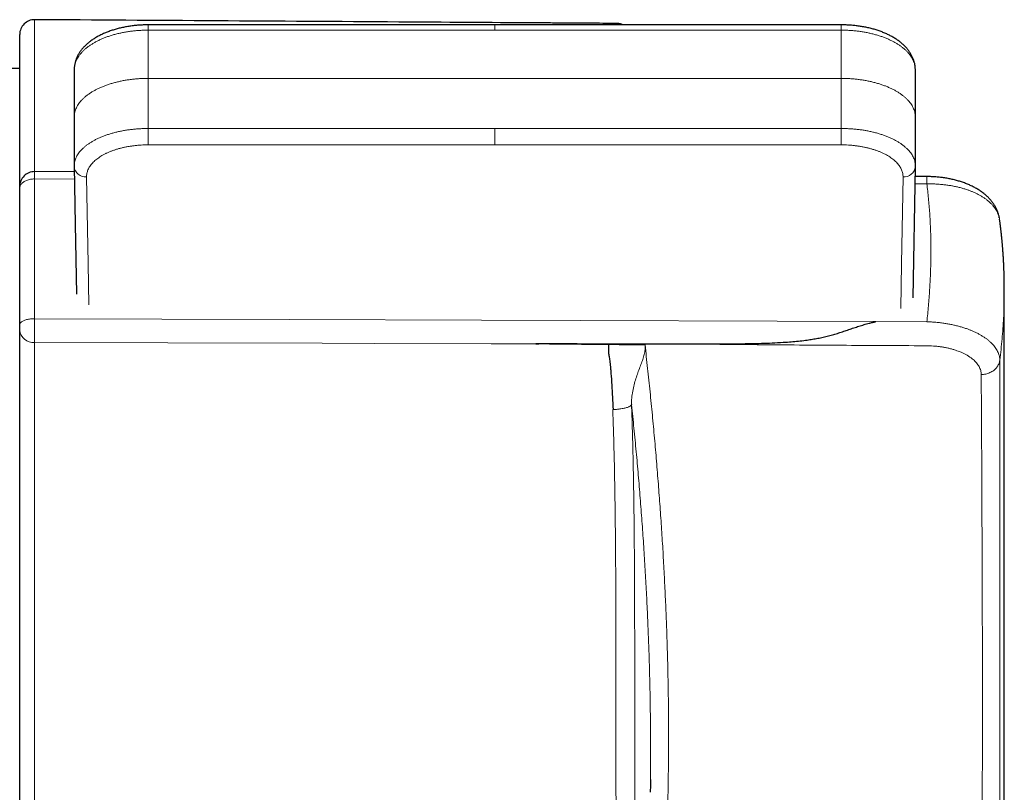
# Model space of a CAD drawing. Header units: millimetres. Extents: x 8 to 735, y 12 to 450.
# Tile 54 of 67: x 471 to 511, y 392 to 423. Entities that reach past the tile are written whole.
import ezdxf

# ---------------------------------------------------------------- set-up
doc = ezdxf.new("R2010")
doc.units = ezdxf.units.MM

msp = doc.modelspace()

# ---------------------------------------------------------------- linework, layer by layer
at = {"color": 7, "linetype": 'Continuous', "lineweight": 30}
for p, q in [((495.256, 422.995), (495.256, 422.995)), ((490.341, 422.936), (476.297, 422.936)), ((504.384, 422.936), (490.341, 422.936)), ((471.089, 421.174), (470.25, 421.174)), ((473.301, 416.977), (471.692, 416.986)), ((473.297, 417.212), (473.297, 417.193)), ((507.294, 411.873), (507.384, 417.192)), ((507.849, 416.787), (507.377, 416.79)), ((471.089, 410.772), (471.089, 416.323)), ((471.089, 415.834), (471.089, 415.833)), ((510.988, 412.224), (510.988, 412.222)), ((510.989, 386.823), (510.989, 412.222)), ((494.945, 409.999), (492.011, 410.006)), ((495.882, 407.549), (495.883, 407.534)), ((495.882, 407.545), (495.883, 407.534))]:
    msp.add_line(p, q, dxfattribs=at)
at = {"color": 252, "linetype": 'Continuous', "lineweight": 0}
for p, q in [((476.297, 422.723), (476.297, 422.936)), ((490.341, 422.723), (476.297, 422.723)), ((490.341, 422.723), (490.341, 422.936)), ((504.384, 422.723), (490.341, 422.723)), ((504.384, 422.936), (504.384, 422.723)), ((476.297, 420.767), (504.384, 420.767)), ((476.297, 418.073), (476.297, 418.736)), ((476.297, 418.736), (490.341, 418.736)), ((490.341, 418.073), (490.341, 418.736)), ((490.341, 418.736), (504.384, 418.736)), ((504.384, 418.736), (504.384, 418.073)), ((490.341, 418.073), (476.297, 418.073)), ((504.384, 418.073), (490.341, 418.073)), ((473.306, 416.682), (471.694, 416.691)), ((507.851, 416.491), (507.372, 416.494)), ((505.784, 410.905), (507.851, 410.901))]:
    msp.add_line(p, q, dxfattribs=at)
at = {"color": 7, "linetype": 'Continuous', "lineweight": 30, "flags": 128}
msp.add_lwpolyline([(473.297, 417.192), (473.337, 414.851), (473.385, 412.025)], dxfattribs=at)
at = {"color": 252, "linetype": 'Continuous', "lineweight": 0, "flags": 128}
for points in [[(471.089, 416.323), (471.09, 416.349), (471.095, 416.375), (471.103, 416.401), (471.113, 416.427), (471.127, 416.452), (471.144, 416.476), (471.163, 416.5), (471.185, 416.523), (471.21, 416.544), (471.237, 416.565), (471.266, 416.584), (471.298, 416.602), (471.332, 416.619), (471.367, 416.633), (471.404, 416.647), (471.443, 416.659), (471.483, 416.668), (471.524, 416.677), (471.566, 416.683), (471.608, 416.688), (471.651, 416.69), (471.694, 416.691)], [(473.797, 416.772), (473.857, 413.255), (473.885, 411.581)], [(506.794, 411.434), (506.824, 413.255), (506.884, 416.772)], [(471.694, 411.026), (471.651, 411.026), (471.608, 411.024), (471.566, 411.021), (471.524, 411.017), (471.483, 411.011), (471.443, 411.004), (471.404, 410.996), (471.367, 410.987), (471.332, 410.976), (471.298, 410.965), (471.266, 410.953), (471.237, 410.939), (471.21, 410.925), (471.185, 410.91), (471.163, 410.894), (471.144, 410.878), (471.127, 410.861), (471.113, 410.844), (471.103, 410.826), (471.095, 410.808), (471.09, 410.79), (471.089, 410.772)], [(505.784, 410.905), (489.797, 410.961), (482.005, 410.989), (471.694, 411.026)], [(492.011, 410.006), (490.201, 410.011), (485.479, 410.024), (483.344, 410.029), (477.096, 410.046), (471.689, 410.061)]]:
    msp.add_lwpolyline(points, dxfattribs=at)
at = {"color": 7, "linetype": 'Continuous', "lineweight": 30}
for centre, start, end in [((471.689, 422.547), 89.6209, 179.9989), ((471.689, 416.386), 89.7015, 180)]:
    msp.add_arc(centre, 0.6, start, end, dxfattribs=at)
at = {"color": 252, "linetype": 'Continuous', "lineweight": 0}
for centre, radius, start, end in [((473.762, 417.238), 0.467, 185.5628, 274.3336), ((506.919, 417.238), 0.467, 265.6664, 354.4376), ((471.643, 410.616), 0.557, 185.3846, 274.728)]:
    msp.add_arc(centre, radius, start, end, dxfattribs=at)
msp.add_ellipse((471.689, 398.316), major_axis=(0.003, 29.929), ratio=0.000149, start_param=5.150988, end_param=5.373424, dxfattribs=at)
for points, knots in [([(471.693, 423.146), (471.693, 423.147), (471.693, 423.148), (471.692, 423.14), (471.692, 423.121), (471.692, 423.093), (471.692, 423.056), (471.692, 423.014), (471.692, 422.965), (471.692, 422.907), (471.692, 422.842), (471.692, 422.772), (471.692, 422.695), (471.692, 422.611), (471.692, 422.52), (471.692, 422.422), (471.691, 422.317), (471.691, 422.205), (471.691, 422.086), (471.691, 421.961), (471.691, 421.829), (471.691, 421.69), (471.691, 421.544), (471.691, 421.391), (471.691, 421.23), (471.691, 421.063), (471.691, 420.871), (471.691, 420.652), (471.691, 420.405), (471.69, 420.151), (471.69, 419.892), (471.69, 419.629), (471.69, 419.369), (471.69, 419.112), (471.69, 418.86), (471.69, 418.609), (471.69, 418.361), (471.69, 418.118), (471.69, 417.881), (471.69, 417.669), (471.69, 417.48), (471.69, 417.315), (471.69, 417.172), (471.69, 417.062), (471.69, 417.006), (471.69, 416.986)], [0, 0, 0, 0, 0.0075208, 0.033909, 0.0602972, 0.0866797, 0.1093098, 0.1319453, 0.1545825, 0.1772179, 0.199848, 0.2213924, 0.2429398, 0.2644872, 0.2860315, 0.3076753, 0.3293223, 0.3509693, 0.3726132, 0.3941575, 0.4157049, 0.4372522, 0.4587964, 0.4804416, 0.5020899, 0.5237387, 0.5453846, 0.5741115, 0.6028402, 0.6315737, 0.6603113, 0.6890493, 0.7177825, 0.7453378, 0.7728978, 0.8004585, 0.8280165, 0.8555703, 0.8831203, 0.9106697, 0.9319646, 0.9532607, 0.9745542, 0.9905363, 1, 1, 1, 1]), ([(495.256, 422.995), (495.256, 422.995), (495.256, 422.997), (495.256, 422.989), (495.256, 422.972), (495.255, 422.954), (495.255, 422.939), (495.255, 422.936)], [0, 0, 0, 0, 0.057575, 0.361161, 0.664682, 0.925072, 1, 1, 1, 1]), ([(476.297, 422.723), (476.24, 422.723), (476.127, 422.722), (475.956, 422.713), (475.786, 422.7), (475.619, 422.682), (475.456, 422.659), (475.297, 422.632), (475.14, 422.599), (474.986, 422.562), (474.834, 422.519), (474.688, 422.473), (474.549, 422.422), (474.416, 422.368), (474.288, 422.309), (474.165, 422.246), (474.048, 422.179), (473.939, 422.109), (473.839, 422.037), (473.747, 421.962), (473.663, 421.884), (473.585, 421.802), (473.516, 421.718), (473.457, 421.632), (473.407, 421.546), (473.366, 421.459), (473.335, 421.37), (473.312, 421.28), (473.299, 421.192), (473.298, 421.135), (473.298, 421.109)], [0, 0, 0, 0, 0.03613, 0.07226, 0.108868, 0.145476, 0.180745, 0.216041, 0.25131, 0.287605, 0.32393, 0.360225, 0.395539, 0.43088, 0.466194, 0.502537, 0.538909, 0.575251, 0.610587, 0.645951, 0.681287, 0.717651, 0.754046, 0.790411, 0.825742, 0.861101, 0.896433, 0.932791, 0.969179, 1, 1, 1, 1]), ([(476.297, 422.723), (476.297, 422.563), (476.297, 422.243), (476.297, 421.756), (476.297, 421.265), (476.297, 420.933), (476.297, 420.767)], [0, 0, 0, 0, 0.249883, 0.499766, 0.749883, 1, 1, 1, 1]), ([(504.384, 420.767), (504.384, 420.933), (504.384, 421.264), (504.384, 421.755), (504.384, 422.242), (504.384, 422.563), (504.384, 422.723)], [0, 0, 0, 0, 0.249883, 0.499766, 0.749883, 1, 1, 1, 1]), ([(507.384, 421.109), (507.383, 421.135), (507.382, 421.191), (507.369, 421.277), (507.347, 421.367), (507.315, 421.457), (507.275, 421.545), (507.225, 421.631), (507.166, 421.716), (507.098, 421.8), (507.021, 421.881), (506.936, 421.96), (506.843, 422.036), (506.743, 422.108), (506.635, 422.178), (506.519, 422.244), (506.397, 422.307), (506.268, 422.366), (506.134, 422.421), (505.994, 422.472), (505.849, 422.519), (505.7, 422.561), (505.546, 422.598), (505.388, 422.631), (505.227, 422.659), (505.063, 422.682), (504.896, 422.7), (504.727, 422.713), (504.556, 422.722), (504.441, 422.723), (504.384, 422.723)], [0, 0, 0, 0, 0.030238, 0.066111, 0.10204, 0.13797, 0.173842, 0.209601, 0.245366, 0.281243, 0.317178, 0.353113, 0.388991, 0.424755, 0.460498, 0.496353, 0.532266, 0.568179, 0.604034, 0.639777, 0.675473, 0.711283, 0.747149, 0.783016, 0.818825, 0.854521, 0.890861, 0.927261, 0.96366, 1, 1, 1, 1]), ([(473.298, 419.2), (473.298, 419.224), (473.299, 419.277), (473.311, 419.359), (473.333, 419.447), (473.364, 419.534), (473.405, 419.62), (473.456, 419.705), (473.514, 419.787), (473.581, 419.867), (473.656, 419.945), (473.741, 420.022), (473.835, 420.097), (473.936, 420.168), (474.043, 420.235), (474.157, 420.299), (474.278, 420.36), (474.406, 420.418), (474.542, 420.472), (474.682, 420.522), (474.827, 420.567), (474.974, 420.607), (475.126, 420.644), (475.284, 420.676), (475.447, 420.704), (475.613, 420.727), (475.781, 420.745), (475.951, 420.757), (476.123, 420.766), (476.239, 420.767), (476.297, 420.767)], [0, 0, 0, 0, 0.0297379, 0.0650386, 0.1003121, 0.1366102, 0.1729379, 0.209236, 0.2445096, 0.2798103, 0.3150838, 0.3513819, 0.3877096, 0.4240077, 0.4592812, 0.4945819, 0.5298554, 0.5661535, 0.6024812, 0.6387793, 0.6740529, 0.7093535, 0.7446271, 0.7809252, 0.8172529, 0.853551, 0.8899203, 0.9262896, 0.9631448, 1, 1, 1, 1]), ([(476.297, 420.767), (476.297, 420.601), (476.297, 420.267), (476.297, 419.762), (476.297, 419.252), (476.297, 418.908), (476.297, 418.736)], [0, 0, 0, 0, 0.249883, 0.499766, 0.749883, 1, 1, 1, 1]), ([(504.384, 418.736), (504.384, 418.908), (504.384, 419.251), (504.384, 419.761), (504.384, 420.267), (504.384, 420.6), (504.384, 420.767)], [0, 0, 0, 0, 0.249883, 0.499766, 0.749883, 1, 1, 1, 1]), ([(504.384, 420.767), (504.442, 420.767), (504.557, 420.766), (504.729, 420.758), (504.899, 420.745), (505.067, 420.727), (505.231, 420.704), (505.392, 420.677), (505.549, 420.645), (505.703, 420.608), (505.853, 420.567), (505.997, 420.522), (506.137, 420.473), (506.271, 420.419), (506.399, 420.362), (506.521, 420.301), (506.636, 420.236), (506.744, 420.169), (506.844, 420.098), (506.937, 420.024), (507.022, 419.948), (507.098, 419.869), (507.166, 419.788), (507.225, 419.706), (507.275, 419.622), (507.315, 419.536), (507.347, 419.449), (507.369, 419.362), (507.382, 419.278), (507.383, 419.224), (507.383, 419.2)], [0, 0, 0, 0, 0.036582, 0.073225, 0.109868, 0.146451, 0.182151, 0.217964, 0.253834, 0.289704, 0.325517, 0.361217, 0.396917, 0.43273, 0.4686, 0.50447, 0.540283, 0.575983, 0.611683, 0.647496, 0.683366, 0.719236, 0.755049, 0.790749, 0.826449, 0.862262, 0.898132, 0.934002, 0.969815, 1, 1, 1, 1]), ([(473.298, 417.212), (473.298, 417.236), (473.299, 417.289), (473.312, 417.37), (473.334, 417.455), (473.366, 417.54), (473.406, 417.623), (473.456, 417.705), (473.515, 417.785), (473.583, 417.864), (473.66, 417.94), (473.745, 418.015), (473.838, 418.086), (473.938, 418.155), (474.047, 418.221), (474.162, 418.284), (474.284, 418.343), (474.413, 418.399), (474.547, 418.451), (474.687, 418.499), (474.832, 418.543), (474.981, 418.583), (475.135, 418.618), (475.293, 418.649), (475.454, 418.676), (475.618, 418.698), (475.785, 418.715), (475.955, 418.727), (476.125, 418.735), (476.24, 418.736), (476.297, 418.736)], [0, 0, 0, 0, 0.03024, 0.066112, 0.102042, 0.137971, 0.173843, 0.209602, 0.245367, 0.281244, 0.317179, 0.353114, 0.388992, 0.424756, 0.460499, 0.496354, 0.532267, 0.56818, 0.604035, 0.639777, 0.675474, 0.711283, 0.74715, 0.783016, 0.818825, 0.854522, 0.890861, 0.927261, 0.96366, 1, 1, 1, 1]), ([(504.384, 418.736), (504.441, 418.736), (504.554, 418.735), (504.725, 418.727), (504.895, 418.715), (505.062, 418.698), (505.225, 418.676), (505.384, 418.65), (505.541, 418.619), (505.695, 418.584), (505.847, 418.544), (505.993, 418.5), (506.132, 418.452), (506.265, 418.401), (506.393, 418.345), (506.516, 418.286), (506.633, 418.222), (506.742, 418.156), (506.842, 418.087), (506.934, 418.017), (507.019, 417.943), (507.096, 417.866), (507.165, 417.786), (507.224, 417.705), (507.274, 417.624), (507.315, 417.542), (507.346, 417.458), (507.369, 417.373), (507.382, 417.29), (507.383, 417.237), (507.384, 417.212)], [0, 0, 0, 0, 0.036127, 0.072255, 0.108859, 0.145464, 0.18073, 0.216023, 0.251289, 0.287582, 0.323904, 0.360196, 0.395507, 0.430845, 0.466156, 0.502496, 0.538865, 0.575205, 0.610538, 0.645898, 0.681231, 0.717593, 0.753985, 0.790346, 0.825675, 0.861031, 0.89636, 0.932715, 0.9691, 1, 1, 1, 1]), ([(476.297, 418.073), (476.25, 418.073), (476.155, 418.072), (476.013, 418.065), (475.871, 418.055), (475.732, 418.04), (475.596, 418.022), (475.464, 418), (475.333, 417.974), (475.204, 417.944), (475.078, 417.91), (474.956, 417.873), (474.84, 417.832), (474.73, 417.789), (474.623, 417.742), (474.521, 417.692), (474.423, 417.638), (474.332, 417.582), (474.249, 417.524), (474.172, 417.464), (474.102, 417.402), (474.037, 417.337), (473.98, 417.27), (473.93, 417.201), (473.889, 417.132), (473.855, 417.063), (473.828, 416.992), (473.81, 416.919), (473.798, 416.846), (473.797, 416.797), (473.797, 416.772)], [0, 0, 0, 0, 0.035923, 0.071847, 0.108245, 0.144644, 0.179712, 0.214808, 0.249877, 0.285967, 0.322086, 0.358176, 0.393294, 0.428439, 0.463557, 0.499699, 0.53587, 0.572011, 0.607157, 0.642329, 0.677475, 0.713643, 0.749841, 0.78601, 0.821155, 0.856327, 0.891473, 0.927639, 0.963834, 1, 1, 1, 1]), ([(506.884, 416.772), (506.884, 416.796), (506.883, 416.844), (506.872, 416.915), (506.854, 416.987), (506.828, 417.059), (506.794, 417.13), (506.752, 417.2), (506.703, 417.268), (506.647, 417.333), (506.584, 417.398), (506.513, 417.461), (506.435, 417.523), (506.35, 417.581), (506.261, 417.637), (506.166, 417.689), (506.065, 417.739), (505.958, 417.787), (505.844, 417.831), (505.727, 417.872), (505.607, 417.909), (505.484, 417.942), (505.357, 417.972), (505.225, 417.999), (505.089, 418.022), (504.951, 418.04), (504.812, 418.055), (504.671, 418.065), (504.528, 418.072), (504.432, 418.073), (504.384, 418.073)], [0, 0, 0, 0, 0.035146, 0.070318, 0.105464, 0.141629, 0.177825, 0.21399, 0.249136, 0.284309, 0.319455, 0.355623, 0.391821, 0.427989, 0.463107, 0.498253, 0.533371, 0.569512, 0.605683, 0.641824, 0.676893, 0.711988, 0.747057, 0.783147, 0.819266, 0.855356, 0.89128, 0.927203, 0.963601, 1, 1, 1, 1]), ([(471.692, 416.985), (471.692, 416.986), (471.692, 416.987), (471.692, 416.981), (471.693, 416.967), (471.693, 416.942), (471.693, 416.908), (471.694, 416.865), (471.694, 416.815), (471.694, 416.757), (471.694, 416.713), (471.694, 416.691)], [0, 0, 0, 0, 0.011158, 0.13501, 0.258467, 0.381924, 0.505775, 0.629232, 0.75269, 0.876542, 1, 1, 1, 1]), ([(507.849, 416.785), (507.849, 416.786), (507.849, 416.786), (507.85, 416.775), (507.85, 416.753), (507.85, 416.719), (507.851, 416.676), (507.851, 416.623), (507.851, 416.562), (507.851, 416.514), (507.851, 416.491)], [0, 0, 0, 0, 0.071888, 0.204475, 0.337062, 0.46965, 0.602237, 0.734825, 0.867412, 1, 1, 1, 1]), ([(507.851, 416.492), (507.874, 416.297), (507.919, 415.907), (507.967, 415.308), (508, 414.7), (508.015, 414.082), (508.015, 413.457), (507.998, 412.828), (507.966, 412.193), (507.918, 411.551), (507.873, 411.118), (507.851, 410.901)], [0, 0, 0, 0, 0.1122485, 0.2243086, 0.3362346, 0.4480809, 0.5599021, 0.6697549, 0.7796879, 0.8897524, 1, 1, 1, 1]), ([(507.851, 416.491), (507.912, 416.492), (508.034, 416.492), (508.218, 416.486), (508.401, 416.473), (508.576, 416.455), (508.741, 416.432), (508.896, 416.406), (509.05, 416.374), (509.201, 416.338), (509.349, 416.296), (509.483, 416.253), (509.603, 416.209), (509.718, 416.163), (509.835, 416.11), (509.954, 416.051), (510.067, 415.987), (510.174, 415.919), (510.274, 415.847), (510.366, 415.773), (510.449, 415.696), (510.523, 415.618), (510.59, 415.537), (510.648, 415.453), (510.698, 415.366), (510.738, 415.279), (510.768, 415.194), (510.788, 415.119), (510.794, 415.073), (510.796, 415.054)], [0, 0, 0, 0, 0.041383, 0.082767, 0.124786, 0.166806, 0.203949, 0.24112, 0.278264, 0.316475, 0.354718, 0.39293, 0.423571, 0.454276, 0.491377, 0.528507, 0.565609, 0.603781, 0.641984, 0.680156, 0.71723, 0.754333, 0.791407, 0.829544, 0.867712, 0.905849, 0.941514, 0.977179, 1, 1, 1, 1]), ([(510.988, 412.222), (510.988, 412.11), (510.987, 411.861), (510.977, 411.47), (510.959, 411.051), (510.933, 410.628), (510.899, 410.202), (510.857, 409.773), (510.823, 409.484), (510.806, 409.34)], [0, 0, 0, 0, 0.1196316, 0.2659701, 0.4124236, 0.5590229, 0.7057984, 0.8527807, 1, 1, 1, 1]), ([(471.694, 411.026), (471.694, 411.007), (471.694, 410.961), (471.694, 410.886), (471.694, 410.801), (471.693, 410.715), (471.693, 410.629), (471.693, 410.544), (471.692, 410.461), (471.692, 410.381), (471.692, 410.305), (471.691, 410.234), (471.691, 410.169), (471.69, 410.11), (471.69, 410.077), (471.689, 410.061)], [0, 0, 0, 0, 0.05825, 0.136644, 0.215288, 0.293682, 0.372078, 0.450724, 0.52912, 0.607517, 0.686164, 0.764561, 0.842958, 0.921604, 1, 1, 1, 1]), ([(507.851, 410.9), (507.851, 410.9), (507.912, 410.898), (508.036, 410.893), (508.22, 410.88), (508.402, 410.86), (508.577, 410.837), (508.742, 410.808), (508.9, 410.777), (509.054, 410.741), (509.205, 410.701), (509.351, 410.657), (509.483, 410.612), (509.603, 410.567), (509.718, 410.519), (509.837, 410.465), (509.957, 410.404), (510.07, 410.34), (510.177, 410.273), (510.276, 410.203), (510.367, 410.131), (510.45, 410.056), (510.525, 409.98), (510.591, 409.902), (510.649, 409.822), (510.699, 409.741), (510.738, 409.66), (510.768, 409.579), (510.79, 409.5), (510.803, 409.42), (510.806, 409.366), (510.806, 409.34), (510.806, 409.34)], [0, 0, 0, 0, 0.000012, 0.039699, 0.079462, 0.119225, 0.158911, 0.194733, 0.230666, 0.266656, 0.302646, 0.338578, 0.374399, 0.403663, 0.432928, 0.46871, 0.504604, 0.540555, 0.576506, 0.6124, 0.648182, 0.683935, 0.719799, 0.75572, 0.791641, 0.827506, 0.863259, 0.897417, 0.931623, 0.965829, 0.999987, 1, 1, 1, 1]), ([(471.689, 410.061), (471.689, 410.036), (471.689, 409.987), (471.689, 409.906), (471.689, 409.822), (471.689, 409.732), (471.689, 409.637), (471.689, 409.532), (471.689, 409.414), (471.689, 409.283), (471.689, 409.147), (471.689, 409.006), (471.689, 408.86), (471.689, 408.71), (471.689, 408.556), (471.689, 408.387), (471.689, 408.203), (471.689, 408.002), (471.689, 407.799), (471.689, 407.57), (471.689, 407.315), (471.69, 407.032), (471.69, 406.736), (471.69, 406.425), (471.69, 406.099), (471.69, 405.773), (471.69, 405.445), (471.69, 405.091), (471.69, 404.708), (471.69, 404.298), (471.69, 403.888), (471.69, 403.427), (471.69, 402.915), (471.69, 402.353), (471.69, 401.709), (471.69, 400.983), (471.69, 400.176), (471.69, 399.476), (471.69, 398.884), (471.691, 398.4), (471.691, 397.915), (471.691, 397.43), (471.691, 396.945), (471.691, 396.46), (471.691, 395.973), (471.691, 395.488), (471.691, 395.004), (471.691, 394.511), (471.691, 394.009), (471.691, 393.499), (471.691, 392.992), (471.692, 392.486), (471.692, 391.983), (471.692, 391.482), (471.692, 390.984), (471.692, 390.49), (471.692, 389.998), (471.692, 389.511), (471.692, 389.026), (471.692, 388.569), (471.692, 388.138), (471.692, 387.732), (471.692, 387.33), (471.693, 386.931), (471.693, 386.514), (471.693, 386.08), (471.693, 385.629), (471.693, 385.184), (471.693, 384.744), (471.693, 384.31), (471.693, 383.882), (471.693, 383.459), (471.693, 383.044), (471.693, 382.635), (471.693, 382.232), (471.693, 381.836), (471.693, 381.466), (471.694, 381.12), (471.694, 380.798), (471.694, 380.481), (471.694, 380.169), (471.694, 379.847), (471.694, 379.515), (471.694, 379.174), (471.694, 378.841), (471.694, 378.517), (471.694, 378.201), (471.694, 377.893), (471.694, 377.594), (471.694, 377.304), (471.694, 377.023), (471.694, 376.751), (471.694, 376.488), (471.694, 376.247), (471.694, 376.025), (471.694, 375.822), (471.694, 375.626), (471.694, 375.438), (471.694, 375.246), (471.694, 375.053), (471.694, 374.86), (471.694, 374.677), (471.694, 374.504), (471.694, 374.341), (471.694, 374.189), (471.694, 374.047), (471.694, 373.915), (471.694, 373.794), (471.694, 373.683), (471.694, 373.582), (471.694, 373.497), (471.694, 373.424), (471.694, 373.363), (471.694, 373.31), (471.694, 373.265), (471.694, 373.225), (471.694, 373.193), (471.694, 373.171), (471.694, 373.159), (471.694, 373.159), (471.694, 373.159)], [0, 0, 0, 0, 0.002585, 0.005171, 0.007756, 0.010382, 0.01301, 0.015637, 0.018866, 0.022097, 0.025329, 0.028558, 0.031879, 0.035203, 0.038527, 0.041849, 0.045988, 0.050131, 0.054274, 0.058414, 0.064014, 0.069616, 0.075217, 0.081568, 0.087922, 0.094278, 0.100634, 0.106988, 0.114916, 0.122845, 0.130775, 0.138704, 0.149565, 0.160426, 0.171287, 0.186884, 0.20248, 0.218077, 0.227438, 0.2368, 0.246163, 0.255524, 0.264884, 0.274298, 0.283715, 0.293133, 0.30255, 0.311965, 0.321968, 0.331974, 0.34198, 0.351984, 0.361988, 0.371994, 0.382, 0.392003, 0.402007, 0.412013, 0.422019, 0.432023, 0.440604, 0.449188, 0.457772, 0.466355, 0.474936, 0.484938, 0.494941, 0.504945, 0.514946, 0.524947, 0.534951, 0.544954, 0.554955, 0.564957, 0.57496, 0.584964, 0.594965, 0.603544, 0.612124, 0.620705, 0.629286, 0.637864, 0.64786, 0.657858, 0.667856, 0.677851, 0.687847, 0.697845, 0.707843, 0.717839, 0.727834, 0.737832, 0.74783, 0.757826, 0.766399, 0.774975, 0.783551, 0.792126, 0.800699, 0.810699, 0.820702, 0.830704, 0.840704, 0.850704, 0.860706, 0.870708, 0.880708, 0.890708, 0.90071, 0.910713, 0.920713, 0.929291, 0.937871, 0.946451, 0.955031, 0.963609, 0.973612, 0.983618, 0.993623, 1, 1, 1, 1]), ([(495.882, 407.545), (495.881, 407.614), (495.881, 407.75), (495.908, 407.978), (495.954, 408.223), (496.021, 408.479), (496.097, 408.719), (496.18, 408.949), (496.265, 409.168), (496.342, 409.378), (496.4, 409.578), (496.437, 409.774), (496.432, 409.903), (496.429, 409.968)], [0, 0, 0, 0, 0.06259, 0.12518, 0.219108, 0.313079, 0.40698, 0.500882, 0.600767, 0.700534, 0.800436, 0.900217, 1, 1, 1, 1]), ([(496.75, 382.284), (496.777, 382.533), (496.83, 383.031), (496.904, 383.785), (496.973, 384.544), (497.037, 385.308), (497.096, 386.076), (497.149, 386.849), (497.197, 387.627), (497.241, 388.428), (497.28, 389.252), (497.314, 390.101), (497.341, 390.954), (497.362, 391.812), (497.376, 392.675), (497.383, 393.543), (497.385, 394.416), (497.379, 395.294), (497.367, 396.177), (497.348, 397.065), (497.323, 397.958), (497.291, 398.855), (497.253, 399.755), (497.209, 400.659), (497.159, 401.567), (497.102, 402.48), (497.039, 403.398), (496.97, 404.32), (496.895, 405.247), (496.814, 406.179), (496.727, 407.117), (496.634, 408.06), (496.535, 409.009), (496.465, 409.646), (496.429, 409.964)], [0, 0, 0, 0, 0.0296263, 0.059253, 0.0888796, 0.118506, 0.148143, 0.1777803, 0.2074177, 0.2370547, 0.2688598, 0.3006652, 0.3324707, 0.3642757, 0.3960809, 0.4278865, 0.459692, 0.4914972, 0.5233547, 0.5552127, 0.5870706, 0.6189281, 0.6506667, 0.6824057, 0.7141447, 0.7458833, 0.7776219, 0.8093609, 0.8410999, 0.8728385, 0.9046287, 0.9364193, 0.9682099, 1, 1, 1, 1]), ([(510.054, 408.762), (510.053, 408.789), (510.051, 408.845), (510.033, 408.927), (510.005, 409.007), (509.968, 409.085), (509.921, 409.159), (509.865, 409.232), (509.8, 409.303), (509.726, 409.371), (509.644, 409.436), (509.553, 409.498), (509.454, 409.558), (509.348, 409.613), (509.248, 409.659), (509.155, 409.697), (509.059, 409.733), (508.945, 409.77), (508.813, 409.808), (508.676, 409.84), (508.536, 409.868), (508.395, 409.89), (508.254, 409.907), (508.114, 409.917), (507.973, 409.924), (507.831, 409.928), (507.689, 409.929), (507.031, 409.932), (505.856, 409.938), (504.165, 409.948), (502.536, 409.959), (500.97, 409.971), (499.466, 409.984), (498.464, 409.996), (497.963, 410.002)], [0, 0, 0, 0, 0.011859, 0.023732, 0.035591, 0.046764, 0.057976, 0.0692, 0.080411, 0.091585, 0.10277, 0.113993, 0.125229, 0.136452, 0.147637, 0.155258, 0.162879, 0.174073, 0.185306, 0.196552, 0.207785, 0.21898, 0.22955, 0.240131, 0.250744, 0.261385, 0.272029, 0.28264, 0.409195, 0.535806, 0.662416, 0.774944, 0.887472, 1, 1, 1, 1]), ([(510.054, 408.762), (510.085, 408.763), (510.147, 408.765), (510.237, 408.781), (510.325, 408.805), (510.409, 408.838), (510.488, 408.879), (510.56, 408.928), (510.625, 408.984), (510.681, 409.047), (510.728, 409.115), (510.765, 409.187), (510.793, 409.262), (510.801, 409.314), (510.806, 409.34)], [0, 0, 0, 0, 0.083329, 0.166658, 0.249987, 0.333322, 0.416657, 0.499992, 0.583326, 0.666661, 0.749996, 0.833331, 0.916665, 1, 1, 1, 1]), ([(510.806, 409.34), (510.805, 407.633), (510.803, 404.666), (510.801, 400.446), (510.801, 397.306), (510.801, 394.799), (510.801, 392.296), (510.802, 389.797), (510.804, 386.867), (510.805, 385.187), (510.806, 384.13)], [0, 0, 0, 0, 0.20222, 0.351421, 0.500623, 0.575223, 0.649824, 0.799025, 0.873626, 1, 1, 1, 1]), ([(510.056, 383.549), (510.061, 384.381), (510.07, 386.045), (510.083, 388.542), (510.093, 390.642), (510.098, 392.536), (510.102, 394.223), (510.102, 396.103), (510.1, 397.986), (510.094, 400.498), (510.079, 404.089), (510.064, 407.055), (510.054, 408.762)], [0, 0, 0, 0, 0.099458, 0.198917, 0.298375, 0.35017, 0.424776, 0.499382, 0.573986, 0.64859, 0.79779, 1, 1, 1, 1]), ([(495.134, 407.342), (495.158, 407.343), (495.205, 407.345), (495.276, 407.35), (495.345, 407.357), (495.42, 407.366), (495.498, 407.378), (495.579, 407.393), (495.651, 407.411), (495.716, 407.431), (495.771, 407.452), (495.812, 407.472), (495.842, 407.492), (495.862, 407.51), (495.876, 407.528), (495.88, 407.539), (495.882, 407.545)], [0, 0, 0, 0, 0.062443, 0.124983, 0.187532, 0.250051, 0.333362, 0.416679, 0.499999, 0.58332, 0.666639, 0.749944, 0.812452, 0.874998, 0.937547, 1, 1, 1, 1]), ([(495.883, 407.534), (495.886, 407.442), (495.893, 407.258), (495.902, 406.979), (495.91, 406.699), (495.919, 406.384), (495.929, 406.035), (495.938, 405.651), (495.947, 405.265), (495.954, 404.88), (495.962, 404.462), (495.97, 404.011), (495.977, 403.529), (495.983, 403.046), (495.989, 402.505), (495.995, 401.906), (495.999, 401.25), (496.003, 400.61), (496.006, 399.988), (496.008, 399.383), (496.009, 398.778), (496.01, 398.213), (496.01, 397.688), (496.011, 397.204), (496.011, 396.72), (496.011, 396.237), (496.011, 395.754), (496.011, 395.273), (496.011, 394.792), (496.012, 394.313), (496.012, 393.836), (496.012, 393.352), (496.012, 392.863), (496.012, 392.367), (496.013, 391.875), (496.013, 391.385), (496.013, 390.901), (496.013, 390.422), (496.013, 389.948), (496.014, 389.479), (496.014, 389.013), (496.014, 388.551), (496.014, 388.093), (496.014, 387.64), (496.015, 387.191), (496.015, 386.747), (496.015, 386.309), (496.015, 385.875), (496.015, 385.436), (496.016, 384.993), (496.016, 384.547), (496.016, 384.107), (496.016, 383.684), (496.016, 383.277), (496.016, 382.887), (496.017, 382.503), (496.017, 382.126), (496.017, 381.755), (496.017, 381.392), (496.017, 381.036), (496.017, 380.688), (496.017, 380.347), (496.017, 380.013), (496.017, 379.688), (496.017, 379.363), (496.017, 379.039), (496.017, 378.717), (496.017, 378.404), (496.018, 378.137), (496.018, 377.911), (496.018, 377.724), (496.018, 377.54), (496.017, 377.336), (496.017, 377.114), (496.017, 376.877), (496.017, 376.648), (496.017, 376.429), (496.017, 376.219), (496.017, 376.018), (496.017, 375.827), (496.017, 375.646), (496.017, 375.474), (496.017, 375.312), (496.017, 375.159), (496.017, 375.013), (496.017, 374.875), (496.017, 374.745), (496.017, 374.626), (496.017, 374.521), (496.017, 374.43), (496.017, 374.351), (496.017, 374.282), (496.017, 374.223), (496.017, 374.174), (496.017, 374.136), (496.017, 374.108), (496.017, 374.091), (496.017, 374.084), (496.017, 374.086), (496.017, 374.086)], [0, 0, 0, 0, 0.00602, 0.01204, 0.018076, 0.024112, 0.032292, 0.040475, 0.048659, 0.056844, 0.065026, 0.075239, 0.085452, 0.095666, 0.105879, 0.119773, 0.133666, 0.14756, 0.16036, 0.173162, 0.185962, 0.198762, 0.209013, 0.219266, 0.229519, 0.239771, 0.25002, 0.260275, 0.270533, 0.280792, 0.29105, 0.301305, 0.312084, 0.322866, 0.33365, 0.344433, 0.355212, 0.365845, 0.376481, 0.387117, 0.39775, 0.408383, 0.419019, 0.429655, 0.440288, 0.450922, 0.461557, 0.472193, 0.482826, 0.49423, 0.505636, 0.517043, 0.528446, 0.53908, 0.549715, 0.560351, 0.570984, 0.581617, 0.592253, 0.602888, 0.613521, 0.624154, 0.63479, 0.645425, 0.656059, 0.667451, 0.678846, 0.690241, 0.701633, 0.709047, 0.716461, 0.72388, 0.7313, 0.741844, 0.75239, 0.762936, 0.77348, 0.784023, 0.794569, 0.805115, 0.815659, 0.826202, 0.836748, 0.847294, 0.857838, 0.869143, 0.880451, 0.891759, 0.903064, 0.913608, 0.924154, 0.934699, 0.945243, 0.955787, 0.966333, 0.976879, 0.987422, 0.997966, 1, 1, 1, 1]), ([(495.883, 407.534), (495.916, 407.216), (495.982, 406.58), (496.073, 405.632), (496.157, 404.69), (496.235, 403.752), (496.307, 402.819), (496.371, 401.89), (496.429, 400.966), (496.481, 400.047), (496.526, 399.132), (496.564, 398.225), (496.595, 397.326), (496.62, 396.435), (496.638, 395.548), (496.65, 394.666), (496.655, 393.788), (496.655, 393.012), (496.65, 392.53), (496.648, 392.337)], [0, 0, 0, 0, 0.0602056, 0.1204125, 0.1806198, 0.2408268, 0.3010325, 0.3612801, 0.4215288, 0.4817779, 0.5420266, 0.6022742, 0.6619165, 0.7215596, 0.7812027, 0.8408451, 0.9004874, 0.9601306, 1, 1, 1, 1]), ([(495.261, 373.364), (495.261, 373.365), (495.261, 373.366), (495.261, 373.381), (495.261, 373.407), (495.261, 373.443), (495.261, 373.491), (495.261, 373.552), (495.261, 373.626), (495.261, 373.712), (495.261, 373.808), (495.261, 373.913), (495.261, 374.026), (495.261, 374.149), (495.261, 374.283), (495.261, 374.426), (495.261, 374.58), (495.261, 374.744), (495.261, 374.919), (495.261, 375.103), (495.261, 375.297), (495.261, 375.5), (495.261, 375.719), (495.261, 375.953), (495.261, 376.204), (495.261, 376.465), (495.261, 376.706), (495.261, 376.922), (495.261, 377.111), (495.261, 377.304), (495.261, 377.53), (495.261, 377.791), (495.261, 378.09), (495.261, 378.398), (495.261, 378.714), (495.261, 379.039), (495.261, 379.372), (495.261, 379.713), (495.26, 380.062), (495.26, 380.418), (495.26, 380.783), (495.26, 381.154), (495.26, 381.543), (495.259, 381.947), (495.259, 382.37), (495.259, 382.8), (495.259, 383.227), (495.259, 383.653), (495.258, 384.074), (495.258, 384.502), (495.258, 384.936), (495.257, 385.375), (495.257, 385.82), (495.257, 386.271), (495.257, 386.726), (495.256, 387.187), (495.256, 387.652), (495.256, 388.122), (495.255, 388.574), (495.255, 389.007), (495.255, 389.42), (495.254, 389.836), (495.254, 390.255), (495.254, 390.691), (495.254, 391.145), (495.253, 391.617), (495.253, 392.091), (495.253, 392.568), (495.252, 393.047), (495.252, 393.528), (495.252, 394.011), (495.251, 394.496), (495.251, 394.982), (495.251, 395.47), (495.251, 395.958), (495.25, 396.448), (495.25, 396.938), (495.25, 397.429), (495.249, 397.979), (495.249, 398.589), (495.247, 399.258), (495.245, 399.927), (495.242, 400.584), (495.238, 401.229), (495.233, 401.861), (495.228, 402.44), (495.222, 402.967), (495.216, 403.441), (495.209, 403.915), (495.201, 404.358), (495.194, 404.77), (495.186, 405.15), (495.177, 405.53), (495.167, 405.91), (495.158, 406.25), (495.149, 406.553), (495.14, 406.817), (495.131, 407.08), (495.124, 407.254), (495.12, 407.342)], [0, 0, 0, 0, 0.00972, 0.020367, 0.031017, 0.041666, 0.052314, 0.06373, 0.075149, 0.086569, 0.097985, 0.108632, 0.119282, 0.129931, 0.140579, 0.151226, 0.161875, 0.172525, 0.183172, 0.193819, 0.204469, 0.215118, 0.225765, 0.237181, 0.2486, 0.260018, 0.271434, 0.278918, 0.286402, 0.293892, 0.301383, 0.312116, 0.322852, 0.333587, 0.344321, 0.355054, 0.36579, 0.376526, 0.387259, 0.397993, 0.408729, 0.419464, 0.430198, 0.441694, 0.453193, 0.464692, 0.476189, 0.486924, 0.497662, 0.508401, 0.519136, 0.529872, 0.54061, 0.551348, 0.562084, 0.57282, 0.583558, 0.594296, 0.605032, 0.614241, 0.623451, 0.632662, 0.641873, 0.651081, 0.661268, 0.671458, 0.681649, 0.691839, 0.702026, 0.712213, 0.722403, 0.732594, 0.742784, 0.752971, 0.763156, 0.773345, 0.783534, 0.793724, 0.803911, 0.817789, 0.831668, 0.845548, 0.859427, 0.872536, 0.885644, 0.898753, 0.908587, 0.918422, 0.928256, 0.93809, 0.946005, 0.953924, 0.961842, 0.969758, 0.977672, 0.983247, 0.988822, 0.994411, 1, 1, 1, 1])]:
    msp.add_open_spline(points, degree=3, knots=knots, dxfattribs=at)
at = {"color": 7, "linetype": 'Continuous', "lineweight": 30}
for points, knots in [([(495.256, 422.996), (494.9, 422.998), (494.043, 423.003), (492.941, 423.011), (490.364, 423.027), (483.367, 423.072), (476.615, 423.116), (471.693, 423.147)], [0, 0, 0, 0, 0.045328, 0.109141, 0.140364, 0.373348, 1, 1, 1, 1]), ([(495.546, 422.936), (495.539, 422.939), (495.517, 422.949), (495.48, 422.961), (495.433, 422.974), (495.387, 422.984), (495.34, 422.991), (495.297, 422.995), (495.269, 422.995), (495.256, 422.995)], [0, 0, 0, 0, 0.077482, 0.239468, 0.400428, 0.559988, 0.718225, 0.875213, 1, 1, 1, 1]), ([(471.089, 416.389), (471.089, 416.411), (471.089, 416.469), (471.089, 416.585), (471.089, 416.739), (471.089, 416.919), (471.089, 417.122), (471.089, 417.349), (471.089, 417.599), (471.089, 417.857), (471.089, 418.119), (471.089, 418.384), (471.089, 418.652), (471.089, 418.919), (471.089, 419.186), (471.089, 419.451), (471.089, 419.711), (471.089, 419.965), (471.089, 420.192), (471.089, 420.391), (471.089, 420.564), (471.089, 420.73), (471.089, 420.89), (471.089, 421.042), (471.089, 421.187), (471.089, 421.325), (471.089, 421.457), (471.089, 421.582), (471.089, 421.699), (471.089, 421.81), (471.089, 421.913), (471.089, 422.008), (471.089, 422.096), (471.089, 422.176), (471.089, 422.252), (471.089, 422.323), (471.089, 422.386), (471.089, 422.439), (471.089, 422.482), (471.089, 422.514), (471.089, 422.536), (471.089, 422.547), (471.089, 422.546), (471.089, 422.546)], [0, 0, 0, 0, 0.010373, 0.02704, 0.050509, 0.073981, 0.097452, 0.126715, 0.15598, 0.18525, 0.214523, 0.243796, 0.273065, 0.302316, 0.33157, 0.360824, 0.390075, 0.419321, 0.448567, 0.470514, 0.492464, 0.514414, 0.53636, 0.558412, 0.580468, 0.602524, 0.624577, 0.646927, 0.669282, 0.691636, 0.713986, 0.736452, 0.758922, 0.781391, 0.803857, 0.829751, 0.85565, 0.881549, 0.907442, 0.933336, 0.959235, 0.985134, 1, 1, 1, 1]), ([(476.297, 422.936), (476.289, 422.936), (476.251, 422.936), (476.183, 422.935), (476.092, 422.932), (476.001, 422.928), (475.911, 422.922), (475.821, 422.915), (475.731, 422.906), (475.642, 422.895), (475.554, 422.883), (475.466, 422.869), (475.379, 422.854), (475.293, 422.837), (475.207, 422.818), (475.123, 422.798), (475.039, 422.777), (474.957, 422.754), (474.875, 422.729), (474.794, 422.703), (474.715, 422.675), (474.637, 422.646), (474.561, 422.615), (474.485, 422.583), (474.412, 422.548), (474.339, 422.513), (474.269, 422.476), (474.2, 422.437), (474.134, 422.397), (474.07, 422.356), (474.007, 422.313), (473.947, 422.269), (473.888, 422.223), (473.831, 422.176), (473.778, 422.127), (473.726, 422.077), (473.679, 422.027), (473.634, 421.975), (473.591, 421.923), (473.551, 421.869), (473.514, 421.815), (473.48, 421.76), (473.448, 421.704), (473.42, 421.647), (473.395, 421.591), (473.373, 421.534), (473.353, 421.477), (473.337, 421.42), (473.323, 421.362), (473.312, 421.304), (473.304, 421.246), (473.299, 421.188), (473.297, 421.142), (473.297, 421.116), (473.297, 421.109)], [0, 0, 0, 0, 0.0052096, 0.0252272, 0.0452662, 0.065323, 0.0853939, 0.1054757, 0.1255651, 0.1456371, 0.1655707, 0.1857382, 0.205858, 0.2259551, 0.2460542, 0.2661738, 0.2863355, 0.3065629, 0.3269109, 0.3473269, 0.3676147, 0.387999, 0.4084694, 0.429015, 0.4496231, 0.4702794, 0.4909754, 0.511799, 0.5320845, 0.5525448, 0.573141, 0.5938304, 0.6145628, 0.6352601, 0.6558524, 0.6762688, 0.6961731, 0.7159507, 0.735706, 0.7553811, 0.7749224, 0.7942793, 0.8134069, 0.8322679, 0.8508338, 0.8690291, 0.8869783, 0.904988, 0.9228907, 0.9406943, 0.9584088, 0.9760457, 0.9936176, 1, 1, 1, 1]), ([(507.384, 421.109), (507.384, 421.109), (507.385, 421.128), (507.383, 421.167), (507.379, 421.225), (507.372, 421.282), (507.363, 421.339), (507.35, 421.396), (507.335, 421.453), (507.317, 421.509), (507.297, 421.565), (507.273, 421.62), (507.247, 421.675), (507.219, 421.729), (507.187, 421.783), (507.153, 421.836), (507.116, 421.889), (507.076, 421.941), (507.034, 421.992), (506.989, 422.042), (506.941, 422.091), (506.891, 422.138), (506.838, 422.185), (506.783, 422.232), (506.724, 422.277), (506.664, 422.321), (506.601, 422.363), (506.536, 422.404), (506.47, 422.444), (506.402, 422.481), (506.332, 422.518), (506.261, 422.553), (506.187, 422.586), (506.111, 422.619), (506.034, 422.65), (505.956, 422.679), (505.876, 422.706), (505.796, 422.732), (505.714, 422.757), (505.631, 422.78), (505.547, 422.801), (505.462, 422.821), (505.377, 422.839), (505.29, 422.856), (505.203, 422.871), (505.115, 422.884), (505.026, 422.897), (504.936, 422.907), (504.847, 422.916), (504.757, 422.923), (504.667, 422.929), (504.576, 422.933), (504.485, 422.935), (504.421, 422.936), (504.388, 422.936), (504.384, 422.936)], [0, 0, 0, 0, 0.000111, 0.017562, 0.035032, 0.052534, 0.070083, 0.087691, 0.105371, 0.123133, 0.140987, 0.158974, 0.176942, 0.195201, 0.213749, 0.232565, 0.251621, 0.270878, 0.290294, 0.309819, 0.329402, 0.348989, 0.368916, 0.389234, 0.409715, 0.430289, 0.450884, 0.471426, 0.491864, 0.512156, 0.532242, 0.552867, 0.573467, 0.594042, 0.614577, 0.635054, 0.655462, 0.675787, 0.695992, 0.71636, 0.736546, 0.756679, 0.776782, 0.796881, 0.816995, 0.837146, 0.857357, 0.877653, 0.89757, 0.91759, 0.937615, 0.957641, 0.977665, 0.997683, 1, 1, 1, 1]), ([(473.297, 421.109), (473.297, 421.103), (473.297, 421.011), (473.297, 420.832), (473.297, 420.574), (473.297, 420.313), (473.297, 420.051), (473.297, 419.788), (473.297, 419.523), (473.297, 419.327), (473.297, 419.218), (473.297, 419.199)], [0, 0, 0, 0, 0.010628, 0.147799, 0.284972, 0.422141, 0.559304, 0.696455, 0.833591, 0.970708, 1, 1, 1, 1]), ([(507.384, 419.199), (507.384, 419.212), (507.384, 419.314), (507.384, 419.504), (507.384, 419.769), (507.384, 420.033), (507.384, 420.295), (507.384, 420.555), (507.384, 420.814), (507.384, 420.999), (507.384, 421.097), (507.384, 421.109)], [0, 0, 0, 0, 0.01966, 0.156736, 0.29384, 0.430969, 0.568118, 0.705284, 0.842463, 0.97965, 1, 1, 1, 1]), ([(473.297, 419.2), (473.297, 419.187), (473.297, 419.086), (473.297, 418.895), (473.297, 418.626), (473.297, 418.356), (473.297, 418.084), (473.297, 417.811), (473.297, 417.536), (473.297, 417.337), (473.297, 417.228), (473.297, 417.212)], [0, 0, 0, 0, 0.019221, 0.155859, 0.292525, 0.429215, 0.565925, 0.70265, 0.839385, 0.976127, 1, 1, 1, 1]), ([(507.384, 417.212), (507.384, 417.217), (507.384, 417.315), (507.384, 417.504), (507.384, 417.779), (507.384, 418.052), (507.384, 418.324), (507.384, 418.595), (507.384, 418.863), (507.384, 419.065), (507.384, 419.177), (507.384, 419.2)], [0, 0, 0, 0, 0.007815, 0.144533, 0.281257, 0.417982, 0.554702, 0.691414, 0.828111, 0.964791, 1, 1, 1, 1]), ([(507.384, 417.193), (507.384, 417.198), (507.384, 417.204), (507.384, 417.211), (507.384, 417.212)], [0, 0, 0, 0, 0.78318, 1, 1, 1, 1]), ([(510.787, 415.113), (510.787, 415.113), (510.784, 415.134), (510.775, 415.175), (510.759, 415.236), (510.741, 415.297), (510.72, 415.357), (510.697, 415.416), (510.673, 415.469), (510.65, 415.515), (510.625, 415.562), (510.596, 415.613), (510.56, 415.669), (510.522, 415.723), (510.482, 415.777), (510.438, 415.83), (510.392, 415.882), (510.344, 415.934), (510.293, 415.984), (510.239, 416.033), (510.182, 416.08), (510.123, 416.127), (510.062, 416.172), (509.998, 416.217), (509.932, 416.259), (509.863, 416.3), (509.794, 416.339), (509.723, 416.377), (509.649, 416.413), (509.573, 416.448), (509.495, 416.481), (509.416, 416.512), (509.336, 416.541), (509.256, 416.569), (509.175, 416.595), (509.092, 416.619), (509.008, 416.642), (508.923, 416.663), (508.838, 416.682), (508.751, 416.7), (508.664, 416.716), (508.576, 416.73), (508.487, 416.743), (508.398, 416.754), (508.309, 416.763), (508.22, 416.771), (508.13, 416.778), (508.04, 416.782), (507.951, 416.785), (507.887, 416.786), (507.854, 416.787), (507.849, 416.787)], [0, 0, 0, 0, 0.000022, 0.01934, 0.038514, 0.057575, 0.076551, 0.095471, 0.114362, 0.128705, 0.142538, 0.162272, 0.182112, 0.20214, 0.222389, 0.242891, 0.263678, 0.284784, 0.30625, 0.327449, 0.349273, 0.371347, 0.393629, 0.416067, 0.438609, 0.461205, 0.483799, 0.505605, 0.528677, 0.551748, 0.574734, 0.597573, 0.620218, 0.64263, 0.664699, 0.687392, 0.709686, 0.731945, 0.75419, 0.776446, 0.798729, 0.821064, 0.843486, 0.865271, 0.887347, 0.909407, 0.931455, 0.953491, 0.975519, 0.996378, 1, 1, 1, 1]), ([(471.089, 416.323), (471.089, 416.33), (471.089, 416.344), (471.089, 416.36), (471.089, 416.373), (471.089, 416.382), (471.089, 416.386), (471.089, 416.386), (471.089, 416.385)], [0, 0, 0, 0, 0.1852522, 0.3705043, 0.5557564, 0.7410084, 0.9262636, 1, 1, 1, 1]), ([(510.989, 412.223), (510.989, 412.232), (510.989, 412.25), (510.989, 412.279), (510.988, 412.305), (510.988, 412.329), (510.988, 412.353), (510.988, 412.376), (510.988, 412.406), (510.988, 412.445), (510.987, 412.507), (510.986, 412.588), (510.984, 412.674), (510.982, 412.753), (510.981, 412.821), (510.979, 412.888), (510.977, 412.951), (510.975, 413.005), (510.973, 413.052), (510.971, 413.094), (510.97, 413.136), (510.968, 413.179), (510.966, 413.227), (510.963, 413.285), (510.959, 413.355), (510.955, 413.437), (510.95, 413.515), (510.946, 413.585), (510.942, 413.648), (510.937, 413.714), (510.933, 413.772), (510.929, 413.821), (510.926, 413.861), (510.923, 413.902), (510.92, 413.939), (510.918, 413.97), (510.915, 413.996), (510.913, 414.025), (510.91, 414.062), (510.906, 414.107), (510.901, 414.158), (510.896, 414.209), (510.891, 414.261), (510.887, 414.307), (510.883, 414.347), (510.88, 414.378), (510.877, 414.405), (510.875, 414.426), (510.873, 414.443), (510.871, 414.46), (510.869, 414.481), (510.865, 414.516), (510.86, 414.561), (510.854, 414.614), (510.848, 414.662), (510.843, 414.703), (510.839, 414.735), (510.836, 414.759), (510.834, 414.777), (510.833, 414.789), (510.831, 414.798), (510.83, 414.809), (510.828, 414.826), (510.825, 414.852), (510.82, 414.886), (510.815, 414.929), (510.808, 414.979), (510.802, 415.022), (510.798, 415.048), (510.797, 415.055)], [0, 0, 0, 0, 0.008733, 0.016569, 0.025359, 0.033889, 0.042204, 0.050305, 0.058201, 0.074161, 0.091083, 0.123705, 0.15951, 0.182349, 0.206328, 0.231205, 0.253671, 0.272674, 0.288214, 0.303156, 0.317549, 0.332524, 0.349221, 0.367653, 0.394414, 0.423813, 0.455303, 0.476117, 0.497759, 0.52024, 0.54441, 0.55798, 0.572176, 0.586998, 0.601036, 0.611839, 0.619361, 0.629025, 0.6422, 0.658949, 0.677411, 0.69585, 0.714265, 0.732656, 0.745365, 0.756679, 0.766269, 0.774135, 0.779109, 0.784722, 0.792341, 0.801969, 0.822195, 0.841199, 0.858622, 0.874463, 0.884905, 0.893649, 0.900693, 0.904048, 0.906813, 0.910324, 0.915946, 0.925392, 0.937832, 0.953265, 0.971693, 0.993117, 1, 1, 1, 1]), ([(471.089, 410.564), (471.089, 410.57), (471.089, 410.58), (471.089, 410.601), (471.089, 410.624), (471.089, 410.65), (471.089, 410.677), (471.089, 410.705), (471.089, 410.732), (471.089, 410.755), (471.089, 410.767), (471.089, 410.772)], [0, 0, 0, 0, 0.117717, 0.235433, 0.35315, 0.470867, 0.588581, 0.706295, 0.824005, 0.941715, 1, 1, 1, 1]), ([(497.963, 410.002), (498.218, 410.001), (498.727, 410), (499.384, 410.003), (499.932, 410.006), (500.373, 410.011), (500.813, 410.018), (501.254, 410.03), (501.694, 410.048), (502.084, 410.07), (502.424, 410.095), (502.715, 410.123), (502.981, 410.155), (503.222, 410.192), (503.439, 410.23), (503.654, 410.275), (503.866, 410.326), (504.075, 410.384), (504.279, 410.446), (504.483, 410.513), (504.687, 410.582), (504.891, 410.652), (505.096, 410.72), (505.303, 410.784), (505.486, 410.835), (505.647, 410.875), (505.738, 410.895), (505.784, 410.905)], [0, 0, 0, 0, 0.096253, 0.192506, 0.247988, 0.303485, 0.358981, 0.414466, 0.469936, 0.5254, 0.562247, 0.599099, 0.635942, 0.6638, 0.691669, 0.719536, 0.747389, 0.774384, 0.801392, 0.828401, 0.855397, 0.882658, 0.909932, 0.937204, 0.964462, 0.982231, 1, 1, 1, 1]), ([(471.089, 373.759), (471.089, 373.759), (471.089, 373.758), (471.089, 373.768), (471.089, 373.79), (471.089, 373.824), (471.089, 373.869), (471.089, 373.922), (471.089, 373.986), (471.089, 374.061), (471.089, 374.146), (471.089, 374.241), (471.089, 374.346), (471.089, 374.462), (471.089, 374.587), (471.089, 374.723), (471.089, 374.869), (471.089, 375.029), (471.089, 375.203), (471.089, 375.392), (471.089, 375.593), (471.089, 375.8), (471.089, 376.013), (471.089, 376.229), (471.089, 376.456), (471.089, 376.691), (471.089, 376.936), (471.089, 377.19), (471.089, 377.453), (471.089, 377.725), (471.089, 378.005), (471.089, 378.294), (471.089, 378.592), (471.089, 378.905), (471.089, 379.235), (471.089, 379.582), (471.089, 379.938), (471.089, 380.294), (471.089, 380.651), (471.089, 381.007), (471.089, 381.37), (471.089, 381.74), (471.089, 382.118), (471.089, 382.502), (471.089, 382.893), (471.089, 383.29), (471.089, 383.694), (471.089, 384.105), (471.089, 384.521), (471.089, 384.953), (471.089, 385.401), (471.089, 385.867), (471.089, 386.338), (471.089, 386.804), (471.089, 387.265), (471.089, 387.719), (471.089, 388.179), (471.089, 388.642), (471.089, 389.11), (471.089, 389.581), (471.089, 390.056), (471.089, 390.535), (471.089, 391.017), (471.089, 391.502), (471.089, 391.989), (471.089, 392.492), (471.089, 393.008), (471.089, 393.539), (471.089, 394.073), (471.089, 394.587), (471.089, 395.08), (471.089, 395.553), (471.089, 396.027), (471.089, 396.502), (471.089, 396.978), (471.089, 397.453), (471.089, 397.929), (471.089, 398.405), (471.089, 398.881), (471.089, 399.468), (471.089, 400.166), (471.089, 400.975), (471.089, 401.703), (471.089, 402.348), (471.089, 402.912), (471.089, 403.429), (471.089, 403.899), (471.089, 404.321), (471.089, 404.744), (471.089, 405.139), (471.089, 405.507), (471.089, 405.847), (471.089, 406.186), (471.089, 406.525), (471.089, 406.851), (471.089, 407.164), (471.089, 407.465), (471.089, 407.739), (471.089, 407.987), (471.089, 408.209), (471.089, 408.428), (471.089, 408.631), (471.089, 408.818), (471.089, 408.989), (471.089, 409.156), (471.089, 409.322), (471.089, 409.485), (471.089, 409.644), (471.089, 409.798), (471.089, 409.944), (471.089, 410.084), (471.089, 410.215), (471.089, 410.34), (471.089, 410.457), (471.089, 410.528), (471.089, 410.564)], [0, 0, 0, 0, 0.0041345, 0.0146761, 0.0252177, 0.0357567, 0.0455823, 0.05541, 0.0652377, 0.0750633, 0.0848889, 0.0947165, 0.1045442, 0.1143698, 0.1241953, 0.134023, 0.1438507, 0.1536762, 0.164212, 0.1747504, 0.1852888, 0.1958245, 0.2056461, 0.2154698, 0.2252934, 0.235115, 0.2449366, 0.2547604, 0.2645841, 0.2744057, 0.2842273, 0.294051, 0.3038746, 0.3136962, 0.3242262, 0.3347588, 0.3452914, 0.3558214, 0.3656485, 0.3754776, 0.3853067, 0.3951337, 0.4049608, 0.4147899, 0.4246191, 0.4344461, 0.4442732, 0.4541024, 0.4639315, 0.4737586, 0.484295, 0.4948341, 0.5053732, 0.5159097, 0.5257389, 0.5355703, 0.5454017, 0.555231, 0.5650603, 0.5748916, 0.584723, 0.5945522, 0.6043815, 0.6142128, 0.6240442, 0.6338735, 0.6444135, 0.6549562, 0.6654988, 0.6760388, 0.6852994, 0.6945626, 0.7038268, 0.71309, 0.7223505, 0.7316034, 0.7408571, 0.7501119, 0.7593671, 0.7686212, 0.7843597, 0.8000983, 0.8158368, 0.8267998, 0.8377628, 0.8487254, 0.8569507, 0.8651768, 0.8734024, 0.881627, 0.8882779, 0.8949315, 0.901585, 0.9082367, 0.9148859, 0.9208942, 0.9269037, 0.9329113, 0.9374712, 0.9420335, 0.946595, 0.9511538, 0.9548773, 0.958603, 0.9623282, 0.966051, 0.9698684, 0.9736896, 0.9775102, 0.9813267, 0.985057, 0.9887943, 0.9925337, 0.9962704, 1, 1, 1, 1]), ([(492.011, 410.006), (492.011, 410.006), (492.009, 410.007), (492.005, 410.007), (492.002, 410.007), (492.001, 410.007), (492.001, 410.007), (492.001, 410.007), (492.001, 410.007), (492.001, 410.007), (492.001, 410.007), (492.001, 410.008), (492.001, 410.008), (492.001, 410.008), (492.001, 410.008), (492.002, 410.008), (492.002, 410.008), (492.003, 410.008), (492.005, 410.008), (492.006, 410.008), (492.009, 410.008), (492.014, 410.008), (492.02, 410.009), (492.148, 410.012), (492.396, 410.016), (492.763, 410.018), (493.13, 410.017), (493.497, 410.014), (493.864, 410.012), (494.843, 410.008), (496.21, 410.007), (497.454, 410.003), (497.963, 410.002)], [0, 0, 0, 0, 0.000003, 0.001358, 0.001699, 0.001785, 0.001805, 0.001815, 0.001823, 0.001831, 0.001843, 0.001856, 0.001886, 0.001916, 0.00196, 0.002025, 0.002121, 0.002263, 0.002473, 0.002787, 0.003256, 0.003955, 0.005001, 0.006568, 0.068014, 0.129462, 0.190923, 0.252395, 0.313868, 0.37533, 0.74413, 1, 1, 1, 1]), ([(496.429, 409.964), (495.873, 409.968), (494.971, 409.975), (493.725, 409.986), (492.863, 409.994), (492.302, 410.001), (492.076, 410.004), (492.022, 410.006), (492.011, 410.006)], [0, 0, 0, 0, 0.3779096, 0.6121076, 0.8463051, 0.9634058, 0.9926828, 1, 1, 1, 1]), ([(494.945, 409.999), (494.944, 409.933), (494.942, 409.813), (494.95, 409.627), (494.971, 409.483), (494.994, 409.365), (495.008, 409.257), (495.023, 409.128), (495.037, 408.977), (495.056, 408.716), (495.079, 408.34), (495.108, 407.848), (495.125, 407.511), (495.134, 407.342)], [0, 0, 0, 0, 0.102257, 0.185926, 0.251136, 0.287924, 0.331348, 0.381414, 0.438151, 0.501613, 0.667868, 0.833897, 1, 1, 1, 1]), ([(496.429, 409.968), (496.182, 409.972), (495.796, 409.98), (495.355, 409.989), (495.108, 409.991), (494.999, 409.996), (494.945, 409.999)], [0, 0, 0, 0, 0.500514, 0.780526, 0.890316, 1, 1, 1, 1]), ([(496.648, 392.337), (496.647, 392.241), (496.646, 392.069), (496.643, 391.899), (496.642, 391.824)], [0, 0, 0, 0, 0.559318, 1, 1, 1, 1])]:
    msp.add_open_spline(points, degree=3, knots=knots, dxfattribs=at)

doc.saveas('drawing.dxf')
